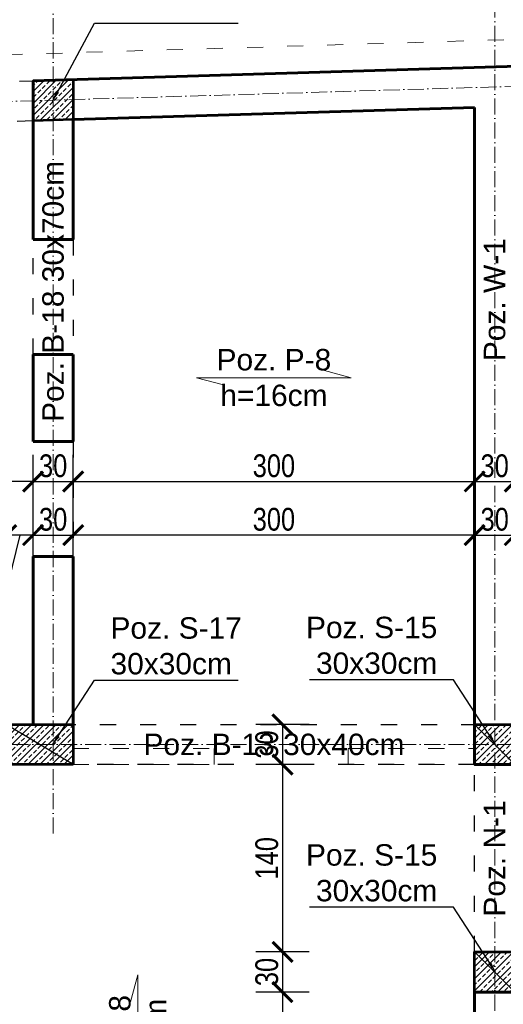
# Model space of a CAD drawing. Header units: inches. Extents: x 201967 to 338763, y -32705 to 30884.
# Tile 132 of 236: x 319279 to 319641, y 5927 to 6662. Entities that reach past the tile are written whole.
import ezdxf

# ---------------------------------------------------------------- set-up
doc = ezdxf.new("R2010")
doc.units = ezdxf.units.IN
doc.header["$MEASUREMENT"] = 0
doc.linetypes.add('ACAD_ISO03W100', pattern=[30, 12, -18])
doc.linetypes.add('ACAD_ISO10W100', pattern=[18, 12, -3, 0, -3])
for name, color, linetype, lineweight in [('01 a1 KONSTRUKCJA żelebet', 200, 'Continuous', 53), ('01 b KONSTRUKCJA belki', 92, 'ACAD_ISO03W100', 30), ('01h1 KONSTRUKCJA pozycje stropy', 253, 'Continuous', 13), ('01h2 KONSTRUKCJA pozycje belki', 254, 'Continuous', 13), ('01h3 KONSTRUKCJA pozycje słupy', 252, 'Continuous', 13), ('02 b ściany dziłowe cienkie', 6, 'ACAD_ISO03W100', 13), ('11 OSIE ściany', 2, 'ACAD_ISO10W100', 5), ('90 WYMIAR', 155, 'Continuous', 9), ('_proj_SCHODY', 2, 'Continuous', 9), ('MURY konstrukcyjne', 70, 'Continuous', 60)]:
    doc.layers.add(name, color=color, linetype=linetype, lineweight=lineweight)
doc.styles.add('100 arial', font='arial.ttf', dxfattribs={"width": 0.8, "height": 17})
doc.styles.add('arialcce', font='arial.ttf')
doc.styles.add('OPIS', font='arial.ttf')
doc.styles.add('RomanS', font='romans.shx')
doc.dimstyles.new('100', dxfattribs={"dimscale": 10, "dimtxt": 17, "dimasz": 1.5, "dimexe": 2, "dimexo": 2, "dimgap": 0.3, "dimtad": 1, "dimdec": 1, "dimrnd": 0.5, "dimdsep": 46, "dimtxsty": '100 arial', "dimblk": 'ARCHTICK', "dimcen": 10, "dimclrd": 256, "dimclre": 256, "dimclrt": 256, "dimadec": 0, "dimazin": 0, "dimtfac": 1, "dimtdec": 1, "dimtix": 1, "dimtmove": 1, "dimatfit": 3, "dimfxl": 2, "dimfxlon": 1, "dimtolj": 1, "dimarcsym": 0})
doc.dimstyles.new('DIM100txt12', dxfattribs={"dimtxt": 12, "dimasz": 1.05, "dimexe": 0, "dimexo": 8, "dimgap": 4, "dimtad": 1, "dimdec": 7, "dimrnd": 0.5, "dimdsep": 46, "dimtxsty": 'RomanS', "dimblk1": 'DIM', "dimblk2": 'DIM', "dimsah": 1, "dimcen": 0.09, "dimse1": 1, "dimse2": 1, "dimclrt": 256, "dimadec": 1, "dimazin": 0, "dimtfac": 1, "dimtdec": 7, "dimtix": 1, "dimtofl": 0, "dimtmove": 2, "dimatfit": 3, "dimfxl": 1, "dimtolj": 1, "dimtzin": 0, "dimarcsym": 0})
pattern_1 = [(45, (0, -25), (-4.490128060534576, 4.490128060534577), []), (45, (4.490130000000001, -25), (-4.490128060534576, 4.490128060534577), [3.175, -1.5875])]

# ---------------------------------------------------------------- blocks, each defined once
blk = doc.blocks.new('1 osie 1 część BPPZ')
at = {"layer": '11 OSIE ściany'}
for p, q in [((-1667.399999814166, 163.500971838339), (-1667.399999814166, 870.0009718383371)), ((-1337.399999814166, -529.999028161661), (-1337.399999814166, 870.0009718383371)), ((-2017.399999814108, 700.9469548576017), (-907.3999998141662, 734.2427557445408)), ((-907.3999998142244, 230.0009718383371), (-4101.782290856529, 230.0009718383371))]:
    blk.add_line(p, q, dxfattribs=at)
blk = doc.blocks.new('*U1121')
at = {"lineweight": 5, "ltscale": 0.25}
h = blk.add_hatch(dxfattribs=at)
h.set_pattern_fill('ANSI33', color=5, style=0)
h.set_pattern_definition(pattern_1)
h.paths.add_polyline_path([(0, 0), (-7.105427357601e-16, -30), (30, -30), (30, 0)])
blk.add_lwpolyline([(0, 0), (-7.105427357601e-16, -30), (30, -30), (30, 0)], close=True)
at = {"layer": 'Defpoints'}
blk.add_line((0, 0), (30, -30), dxfattribs=at)
blk = doc.blocks.new('*U1126')
at = {"lineweight": 5, "ltscale": 0.25}
h = blk.add_hatch(dxfattribs=at)
h.set_pattern_fill('ANSI33', color=5, style=0)
h.set_pattern_definition(pattern_1)
h.paths.add_polyline_path([(0, 0), (-3.552713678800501e-15, -50), (30, -50), (30, 0)])
blk.add_lwpolyline([(0, 0), (-3.552713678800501e-15, -50), (30, -50), (30, 0)], close=True)
at = {"layer": 'Defpoints'}
blk.add_line((0, 0), (30, -50), dxfattribs=at)
blk = doc.blocks.new('1 słupy parter rozbudowa 2')
at = {"lineweight": 5, "ltscale": 0.25}
h = blk.add_hatch(dxfattribs=at)
h.set_pattern_fill('ANSI33', color=5, style=0)
h.set_pattern_definition([(45, (-286948.7780588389, -7022.003018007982), (-4.490128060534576, 4.490128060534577), []), (45, (-286944.2879288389, -7022.003018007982), (-4.490128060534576, 4.490128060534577), [3.175, -1.5875])])
h.paths.add_polyline_path([(2349.999999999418, 466.8878533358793), (2319.999999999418, 466.0014603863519), (2319.999999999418, 496.0014603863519), (2349.999999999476, 496.9013468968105)])
at = {"layer": '01 a1 KONSTRUKCJA żelebet'}
blk.add_lwpolyline([(2349.999999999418, 466.8878533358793), (2319.999999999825, 465.9879668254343), (2319.999999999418, 496.0014603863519), (2349.999999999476, 496.9013468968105)], close=True, dxfattribs=at)
at = {"layer": '01 a1 KONSTRUKCJA żelebet', "xscale": -1, "rotation": 270}
for name, p in [('*U1126', (2350.000000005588, -15)), ('*U1121', (2679.999999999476, -15)), ('*U1121', (2680.000000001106, -184.956643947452))]:
    blk.add_blockref(name, p, dxfattribs=at)
blk = doc.blocks.new('DIM')
for p, q in [((7.275957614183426e-12, -13.00000000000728), (7.275957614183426e-12, 12.99999999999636)), ((8.000000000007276, -7.275957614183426e-12), (-7.999999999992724, -7.275957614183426e-12))]:
    blk.add_line(p, q)
at = {"const_width": 1.714285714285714}
blk.add_lwpolyline([(5.714285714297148, 5.714285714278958), (-5.71428571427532, -5.71428571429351)], dxfattribs=at)
blk = doc.blocks.new('_ARCHTICK')
at = {"color": 0, "linetype": 'ByBlock', "const_width": 0.15}
blk.add_lwpolyline([(-0.5, -0.5), (0.5, 0.5)], dxfattribs=at)
blk = doc.blocks.new('*D1697')
at = {"layer": '90 WYMIAR', "lineweight": -2, "transparency": 16777216}
for p, q in [((319619.1205437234, 6257.376199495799), (319619.1205437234, 6297.376199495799)), ((319649.120543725, 6257.376199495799), (319649.120543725, 6297.376199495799)), ((319619.1205437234, 6277.376199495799), (319649.120543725, 6277.376199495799))]:
    blk.add_line(p, q, dxfattribs=at)
at = {"layer": 'Defpoints', "color": 0, "transparency": 16777216}
for p in [(319649.120543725, 6277.376199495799), (319619.1205437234, 6135.870251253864), (319649.120543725, 6135.870251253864)]:
    blk.add_point(p, dxfattribs=at)
at = {"layer": '90 WYMIAR', "lineweight": -2, "transparency": 16777216, "xscale": 15, "yscale": 15, "zscale": 15, "rotation": 180}
blk.add_blockref('_ARCHTICK', (319619.1205437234, 6277.376199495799), dxfattribs=at)
at = {"layer": '90 WYMIAR', "lineweight": -2, "transparency": 16777216, "xscale": 15, "yscale": 15, "zscale": 15}
blk.add_blockref('_ARCHTICK', (319649.120543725, 6277.376199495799), dxfattribs=at)
at = {"layer": '90 WYMIAR', "transparency": 16777216, "insert": (319634.1205437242, 6289.061738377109), "char_height": 17, "attachment_point": 5, "style": '100 arial'}
blk.add_mtext('\\A1;30', dxfattribs=at)
blk = doc.blocks.new('*D1700')
at = {"layer": '90 WYMIAR', "lineweight": -2, "transparency": 16777216}
for p, q in [((319319.1205437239, 6257.376199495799), (319319.1205437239, 6297.376199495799)), ((319619.1205437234, 6257.376199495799), (319619.1205437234, 6297.376199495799)), ((319619.1205437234, 6277.376199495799), (319319.1205437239, 6277.376199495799))]:
    blk.add_line(p, q, dxfattribs=at)
at = {"layer": 'Defpoints', "color": 0, "transparency": 16777216}
for p in [(319319.1205437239, 6277.376199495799), (319319.1205437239, 6135.870251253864), (319619.1205437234, 6135.870251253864)]:
    blk.add_point(p, dxfattribs=at)
at = {"layer": '90 WYMIAR', "lineweight": -2, "transparency": 16777216, "xscale": 15, "yscale": 15, "zscale": 15, "rotation": 180}
blk.add_blockref('_ARCHTICK', (319319.1205437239, 6277.376199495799), dxfattribs=at)
at = {"layer": '90 WYMIAR', "lineweight": -2, "transparency": 16777216, "xscale": 15, "yscale": 15, "zscale": 15}
blk.add_blockref('_ARCHTICK', (319619.1205437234, 6277.376199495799), dxfattribs=at)
at = {"layer": '90 WYMIAR', "transparency": 16777216, "insert": (319469.1205437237, 6289.061738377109), "char_height": 17, "attachment_point": 5, "style": '100 arial'}
blk.add_mtext('\\A1;300', dxfattribs=at)
blk = doc.blocks.new('*D1701')
at = {"layer": '90 WYMIAR', "lineweight": -2, "transparency": 16777216}
for p, q in [((319269.1205437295, 6257.376199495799), (319269.1205437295, 6297.376199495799)), ((319289.1205437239, 6257.376199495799), (319289.1205437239, 6297.376199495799)), ((319289.1205437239, 6277.376199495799), (319269.1205437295, 6277.376199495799)), ((319279.1205437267, 6277.376199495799), (319270.6305078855, 6241.781529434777)), ((319270.6305078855, 6241.781529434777), (319244.9633864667, 6241.781529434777))]:
    blk.add_line(p, q, dxfattribs=at)
at = {"layer": 'Defpoints', "color": 0, "transparency": 16777216}
for p in [(319269.1205437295, 6277.376199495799), (319269.1205437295, 6135.870251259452), (319289.1205437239, 6135.870251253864)]:
    blk.add_point(p, dxfattribs=at)
at = {"layer": '90 WYMIAR', "lineweight": -2, "transparency": 16777216, "xscale": 15, "yscale": 15, "zscale": 15, "rotation": 180}
blk.add_blockref('_ARCHTICK', (319269.1205437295, 6277.376199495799), dxfattribs=at)
at = {"layer": '90 WYMIAR', "lineweight": -2, "transparency": 16777216, "xscale": 15, "yscale": 15, "zscale": 15}
blk.add_blockref('_ARCHTICK', (319289.1205437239, 6277.376199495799), dxfattribs=at)
at = {"layer": '90 WYMIAR', "transparency": 16777216, "insert": (319257.796947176, 6253.461270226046), "char_height": 17, "attachment_point": 5, "style": '100 arial'}
blk.add_mtext('\\A1;20', dxfattribs=at)
blk = doc.blocks.new('*D1724')
at = {"layer": '90 WYMIAR', "lineweight": -2, "transparency": 16777216}
for p, q in [((319319.1205437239, 6297.376199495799), (319319.1205437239, 6337.376199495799)), ((319619.1205437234, 6297.376199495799), (319619.1205437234, 6337.376199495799)), ((319319.1205437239, 6317.376199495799), (319619.1205437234, 6317.376199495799))]:
    blk.add_line(p, q, dxfattribs=at)
at = {"layer": 'Defpoints', "color": 0, "transparency": 16777216}
for p in [(319619.1205437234, 6317.376199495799), (319319.1205437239, 6135.870251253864), (319619.1205437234, 6135.870251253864)]:
    blk.add_point(p, dxfattribs=at)
at = {"layer": '90 WYMIAR', "lineweight": -2, "transparency": 16777216, "xscale": 15, "yscale": 15, "zscale": 15, "rotation": 180}
blk.add_blockref('_ARCHTICK', (319319.1205437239, 6317.376199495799), dxfattribs=at)
at = {"layer": '90 WYMIAR', "lineweight": -2, "transparency": 16777216, "xscale": 15, "yscale": 15, "zscale": 15}
blk.add_blockref('_ARCHTICK', (319619.1205437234, 6317.376199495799), dxfattribs=at)
at = {"layer": '90 WYMIAR', "transparency": 16777216, "insert": (319469.1205437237, 6329.061738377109), "char_height": 17, "attachment_point": 5, "style": '100 arial'}
blk.add_mtext('\\A1;300', dxfattribs=at)
blk = doc.blocks.new('*D1725')
at = {"layer": '90 WYMIAR', "lineweight": -2, "transparency": 16777216}
for p, q in [((319619.1205437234, 6297.376199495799), (319619.1205437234, 6337.376199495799)), ((319649.1205437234, 6297.376199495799), (319649.1205437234, 6337.376199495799)), ((319619.1205437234, 6317.376199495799), (319649.1205437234, 6317.376199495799))]:
    blk.add_line(p, q, dxfattribs=at)
at = {"layer": 'Defpoints', "color": 0, "transparency": 16777216}
for p in [(319649.1205437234, 6317.376199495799), (319619.1205437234, 6135.870251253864), (319649.1205437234, 6135.870251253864)]:
    blk.add_point(p, dxfattribs=at)
at = {"layer": '90 WYMIAR', "lineweight": -2, "transparency": 16777216, "xscale": 15, "yscale": 15, "zscale": 15, "rotation": 180}
blk.add_blockref('_ARCHTICK', (319619.1205437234, 6317.376199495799), dxfattribs=at)
at = {"layer": '90 WYMIAR', "lineweight": -2, "transparency": 16777216, "xscale": 15, "yscale": 15, "zscale": 15}
blk.add_blockref('_ARCHTICK', (319649.1205437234, 6317.376199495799), dxfattribs=at)
at = {"layer": '90 WYMIAR', "transparency": 16777216, "insert": (319634.1205437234, 6329.061738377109), "char_height": 17, "attachment_point": 5, "style": '100 arial'}
blk.add_mtext('\\A1;30', dxfattribs=at)
blk = doc.blocks.new('*D1873')
at = {"layer": '90 WYMIAR', "lineweight": -2, "transparency": 16777216}
for p, q in [((319289.1205437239, 6257.376199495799), (319289.1205437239, 6297.376199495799)), ((319319.1205437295, 6257.376199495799), (319319.1205437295, 6297.376199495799)), ((319289.1205437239, 6277.376199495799), (319319.1205437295, 6277.376199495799))]:
    blk.add_line(p, q, dxfattribs=at)
at = {"layer": 'Defpoints', "color": 0, "transparency": 16777216}
for p in [(319319.1205437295, 6277.376199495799), (319289.1205437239, 6135.870251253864), (319319.1205437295, 6135.87018859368)]:
    blk.add_point(p, dxfattribs=at)
at = {"layer": '90 WYMIAR', "lineweight": -2, "transparency": 16777216, "xscale": 15, "yscale": 15, "zscale": 15, "rotation": 180}
blk.add_blockref('_ARCHTICK', (319289.1205437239, 6277.376199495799), dxfattribs=at)
at = {"layer": '90 WYMIAR', "lineweight": -2, "transparency": 16777216, "xscale": 15, "yscale": 15, "zscale": 15}
blk.add_blockref('_ARCHTICK', (319319.1205437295, 6277.376199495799), dxfattribs=at)
at = {"layer": '90 WYMIAR', "transparency": 16777216, "insert": (319304.1205437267, 6289.061738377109), "char_height": 17, "attachment_point": 5, "style": '100 arial'}
blk.add_mtext('\\A1;30', dxfattribs=at)
blk = doc.blocks.new('*D1874')
at = {"layer": '90 WYMIAR', "lineweight": -2, "transparency": 16777216}
for p, q in [((319289.1205437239, 6297.376199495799), (319289.1205437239, 6337.376199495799)), ((319319.1205437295, 6297.376199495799), (319319.1205437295, 6337.376199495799)), ((319289.1205437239, 6317.376199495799), (319319.1205437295, 6317.376199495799))]:
    blk.add_line(p, q, dxfattribs=at)
at = {"layer": 'Defpoints', "color": 0, "transparency": 16777216}
for p in [(319319.1205437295, 6317.376199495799), (319289.1205437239, 6135.870251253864), (319319.1205437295, 6135.870251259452)]:
    blk.add_point(p, dxfattribs=at)
at = {"layer": '90 WYMIAR', "lineweight": -2, "transparency": 16777216, "xscale": 15, "yscale": 15, "zscale": 15, "rotation": 180}
blk.add_blockref('_ARCHTICK', (319289.1205437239, 6317.376199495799), dxfattribs=at)
at = {"layer": '90 WYMIAR', "lineweight": -2, "transparency": 16777216, "xscale": 15, "yscale": 15, "zscale": 15}
blk.add_blockref('_ARCHTICK', (319319.1205437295, 6317.376199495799), dxfattribs=at)
at = {"layer": '90 WYMIAR', "transparency": 16777216, "insert": (319304.1205437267, 6329.061738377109), "char_height": 17, "attachment_point": 5, "style": '100 arial'}
blk.add_mtext('\\A1;30', dxfattribs=at)
blk = doc.blocks.new('*D1875')
at = {"layer": '90 WYMIAR', "lineweight": -2, "transparency": 16777216}
for p, q in [((319069.120544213, 6297.376199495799), (319069.120544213, 6337.376199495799)), ((319289.1205437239, 6297.376199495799), (319289.1205437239, 6337.376199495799)), ((319289.1205437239, 6317.376199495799), (319069.120544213, 6317.376199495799))]:
    blk.add_line(p, q, dxfattribs=at)
at = {"layer": 'Defpoints', "color": 0, "transparency": 16777216}
for p in [(319069.120544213, 6317.376199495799), (319069.120544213, 6135.870188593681), (319289.1205437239, 6135.870251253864)]:
    blk.add_point(p, dxfattribs=at)
at = {"layer": '90 WYMIAR', "lineweight": -2, "transparency": 16777216, "xscale": 15, "yscale": 15, "zscale": 15, "rotation": 180}
blk.add_blockref('_ARCHTICK', (319069.120544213, 6317.376199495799), dxfattribs=at)
at = {"layer": '90 WYMIAR', "lineweight": -2, "transparency": 16777216, "xscale": 15, "yscale": 15, "zscale": 15}
blk.add_blockref('_ARCHTICK', (319289.1205437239, 6317.376199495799), dxfattribs=at)
at = {"layer": '90 WYMIAR', "transparency": 16777216, "insert": (319179.1205439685, 6329.055940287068), "char_height": 17, "attachment_point": 5, "style": '100 arial'}
blk.add_mtext('\\A1;220', dxfattribs=at)
blk = doc.blocks.new('*D1953')
at = {"layer": '90 WYMIAR', "lineweight": -2, "transparency": 16777216}
for p, q in [((319495.5445013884, 6135.870251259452), (319455.5445013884, 6135.870251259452)), ((319475.5445013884, 6135.870251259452), (319475.5445013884, 6105.870251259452)), ((319495.5445013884, 6105.870251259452), (319455.5445013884, 6105.870251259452))]:
    blk.add_line(p, q, dxfattribs=at)
at = {"layer": 'Defpoints', "color": 0, "transparency": 16777216}
for p in [(319619.120543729, 6135.870251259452), (319475.5445013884, 6105.870251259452), (319619.120543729, 6105.870251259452)]:
    blk.add_point(p, dxfattribs=at)
at = {"layer": '90 WYMIAR', "lineweight": -2, "transparency": 16777216, "xscale": 15, "yscale": 15, "zscale": 15}
for p, rotation in [((319475.5445013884, 6135.870251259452), 90), ((319475.5445013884, 6105.870251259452), 270)]:
    blk.add_blockref('_ARCHTICK', p, dxfattribs=dict(at, rotation=rotation))
at = {"layer": '90 WYMIAR', "transparency": 16777216, "insert": (319463.8589625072, 6120.870251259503), "char_height": 17, "attachment_point": 5, "rotation": 90, "style": '100 arial'}
blk.add_mtext('\\A1;30', dxfattribs=at)
blk = doc.blocks.new('*D1954')
at = {"layer": '90 WYMIAR', "lineweight": -2, "transparency": 16777216}
for p, q in [((319495.5445013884, 6105.870251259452), (319455.5445013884, 6105.870251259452)), ((319475.5445013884, 6105.870251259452), (319475.5445013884, 5965.913607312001)), ((319495.5445013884, 5965.913607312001), (319455.5445013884, 5965.913607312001))]:
    blk.add_line(p, q, dxfattribs=at)
at = {"layer": 'Defpoints', "color": 0, "transparency": 16777216}
for p in [(319619.120543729, 6105.870251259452), (319475.5445013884, 5965.913607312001), (319619.1205437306, 5965.913607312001)]:
    blk.add_point(p, dxfattribs=at)
at = {"layer": '90 WYMIAR', "lineweight": -2, "transparency": 16777216, "xscale": 15, "yscale": 15, "zscale": 15}
for p, rotation in [((319475.5445013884, 6105.870251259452), 90), ((319475.5445013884, 5965.913607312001), 270)]:
    blk.add_blockref('_ARCHTICK', p, dxfattribs=dict(at, rotation=rotation))
at = {"layer": '90 WYMIAR', "transparency": 16777216, "insert": (319463.8647605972, 6035.891929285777), "char_height": 17, "attachment_point": 5, "rotation": 90, "style": '100 arial'}
blk.add_mtext('\\A1;140', dxfattribs=at)
blk = doc.blocks.new('*D1955')
at = {"layer": '90 WYMIAR', "lineweight": -2, "transparency": 16777216}
for p, q in [((319495.5445013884, 5965.913607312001), (319455.5445013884, 5965.913607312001)), ((319475.5445013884, 5965.913607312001), (319475.5445013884, 5935.913607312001)), ((319495.5445013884, 5935.913607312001), (319455.5445013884, 5935.913607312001))]:
    blk.add_line(p, q, dxfattribs=at)
at = {"layer": 'Defpoints', "color": 0, "transparency": 16777216}
for p in [(319619.1205437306, 5965.913607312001), (319475.5445013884, 5935.913607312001), (319619.1205437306, 5935.913607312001)]:
    blk.add_point(p, dxfattribs=at)
at = {"layer": '90 WYMIAR', "lineweight": -2, "transparency": 16777216, "xscale": 15, "yscale": 15, "zscale": 15}
for p, rotation in [((319475.5445013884, 5965.913607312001), 90), ((319475.5445013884, 5935.913607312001), 270)]:
    blk.add_blockref('_ARCHTICK', p, dxfattribs=dict(at, rotation=rotation))
at = {"layer": '90 WYMIAR', "transparency": 16777216, "insert": (319463.8589625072, 5950.913607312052), "char_height": 17, "attachment_point": 5, "rotation": 90, "style": '100 arial'}
blk.add_mtext('\\A1;30', dxfattribs=at)
blk = doc.blocks.new('*D1956')
at = {"layer": '90 WYMIAR', "lineweight": -2, "transparency": 16777216}
for p, q in [((319495.5445013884, 5935.913607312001), (319455.5445013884, 5935.913607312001)), ((319475.5445013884, 5935.913607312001), (319475.5445013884, 5655.870186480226)), ((319495.5445013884, 5655.870186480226), (319455.5445013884, 5655.870186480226))]:
    blk.add_line(p, q, dxfattribs=at)
at = {"layer": 'Defpoints', "color": 0, "transparency": 16777216}
for p in [(319619.1205437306, 5935.913607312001), (319475.5445013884, 5655.870186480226), (319619.1205437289, 5655.870186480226)]:
    blk.add_point(p, dxfattribs=at)
at = {"layer": '90 WYMIAR', "lineweight": -2, "transparency": 16777216, "xscale": 15, "yscale": 15, "zscale": 15}
for p, rotation in [((319475.5445013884, 5935.913607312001), 90), ((319475.5445013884, 5655.870186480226), 270)]:
    blk.add_blockref('_ARCHTICK', p, dxfattribs=dict(at, rotation=rotation))
at = {"layer": '90 WYMIAR', "transparency": 16777216, "insert": (319463.8647605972, 5795.891896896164), "char_height": 17, "attachment_point": 5, "rotation": 90, "style": '100 arial'}
blk.add_mtext('\\A1;280', dxfattribs=at)

msp = doc.modelspace()

# ---------------------------------------------------------------- linework, layer by layer
at = {"layer": '01 b KONSTRUKCJA belki'}
for p, q in [((319069.1205437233, 6610.272543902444), (319289.1205437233, 6616.871711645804)), ((319319.1205437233, 6587.758104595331), (319069.1205437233, 6580.259050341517))]:
    msp.add_line(p, q, dxfattribs=at)
for points in [[(319319.1205437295, 6412.259050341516), (319289.1205437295, 6412.259050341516), (319289.1205437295, 6498.259050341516), (319319.1205437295, 6498.259050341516)], [(319319.1205437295, 6261.259050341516), (319289.1205437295, 6261.259050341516), (319289.1205437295, 6347.259050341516), (319319.1205437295, 6347.259050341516)], [(319619.1205437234, 6105.870251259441), (319069.120544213, 6105.870251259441), (319069.120544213, 6135.870188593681), (319619.1205437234, 6135.870188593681)], [(319649.120543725, 5965.913607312), (319619.1205437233, 5965.913607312), (319619.1205437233, 6105.870251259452), (319649.120543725, 6105.870251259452)]]:
    msp.add_lwpolyline(points, close=True, dxfattribs=at)
at = {"layer": '01h1 KONSTRUKCJA pozycje stropy'}
for points in [[(319431.4118985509, 6389.548385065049), (319411.2522618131, 6394.978040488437), (319526.9888256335, 6394.978040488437), (319506.8291888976, 6400.407695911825)], [(319372.8096892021, 5853.161541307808), (319367.3800337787, 5833.001904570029), (319367.3800337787, 5948.738468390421), (319361.9503783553, 5928.578831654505)]]:
    msp.add_lwpolyline(points, dxfattribs=at)
at = {"layer": '02 b ściany dziłowe cienkie'}
for p, q in [((319318.7780588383, 6117.870251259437), (319424.5377378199, 6117.870251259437)), ((319424.5377378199, 6105.870251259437), (319424.5377378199, 6117.870251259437)), ((319524.5377378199, 6117.870251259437), (319619.1205437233, 6117.870251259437)), ((319524.53773782, 6105.870251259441), (319524.5377378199, 6117.870251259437)), ((319318.7780588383, 6105.870251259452), (319424.5377378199, 6105.870251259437)), ((319524.53773782, 6105.870251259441), (319619.1205437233, 6105.870251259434))]:
    msp.add_line(p, q, dxfattribs=at)
at = {"layer": '_proj_SCHODY', "color": 2, "linetype": 'ACAD_ISO03W100'}
msp.add_lwpolyline([(316934.7382526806, 6155.870188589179), (319269.1205437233, 6155.870188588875), (319269.1205437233, 6636.280783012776), (319999.1205437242, 6658.178021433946), (319999.1205437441, 5925.913607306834), (321822.9710552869, 5925.870247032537), (322125.462138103, 4378.571814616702), (322125.4667548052, 3215.475170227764), (320936.5205435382, 3215.470450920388), (320936.7382526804, 4061.870249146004), (319670.7382526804, 4061.870400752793), (319670.7457617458, 4159.870246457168), (316934.7382526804, 4159.870249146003)], close=True, dxfattribs=at)
at = {"layer": 'MURY konstrukcyjne'}
for p, q in [((319289.1205437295, 6616.871713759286), (319979.1205437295, 6637.569103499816)), ((319289.1205437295, 6498.259050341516), (319289.1205437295, 6616.871713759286)), ((319319.1205437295, 6587.75810670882), (319619.1205437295, 6596.756971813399)), ((319619.1205437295, 6105.870251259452), (319619.1205437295, 6596.756971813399)), ((319319.1205437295, 6498.259050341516), (319319.1205437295, 6587.75810670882)), ((319289.1205437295, 6498.259050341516), (319319.1205437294, 6498.259050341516)), ((319289.1205437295, 6347.259050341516), (319289.1205437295, 6412.259050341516)), ((319289.1205437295, 6412.259050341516), (319319.1205437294, 6412.259050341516)), ((319319.1205437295, 6347.259050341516), (319319.1205437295, 6412.259050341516)), ((319289.1205437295, 6347.259050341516), (319319.1205437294, 6347.259050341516)), ((319289.1205437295, 6135.87018859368), (319289.1205437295, 6261.259050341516)), ((319289.1205437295, 6261.259050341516), (319319.1205437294, 6261.259050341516)), ((319319.1205437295, 6135.87018859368), (319319.1205437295, 6261.259050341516)), ((319619.1205437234, 6105.870251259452), (319649.1205437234, 6105.870251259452))]:
    msp.add_line(p, q, dxfattribs=at)
msp.add_lwpolyline([(319649.1205437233, 5655.870186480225), (319619.120543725, 5655.870186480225), (319619.120543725, 5935.913607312), (319649.1205437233, 5935.913607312)], close=True, dxfattribs=at)

# ---------------------------------------------------------------- block references
at = {"layer": '01 a1 KONSTRUKCJA żelebet'}
msp.add_blockref('1 słupy parter rozbudowa 2', (316969.1205437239, 6120.870251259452), dxfattribs=at)
at = {"layer": '11 OSIE ściany'}
msp.add_blockref('1 osie 1 część BPPZ', (320971.5205435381, 5890.869279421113), dxfattribs=at)

# ---------------------------------------------------------------- texts
at = {"layer": '01h1 KONSTRUKCJA pozycje stropy', "insert": (319469.1205437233, 6394.978040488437), "char_height": 16, "attachment_point": 5, "style": 'arialcce'}
msp.add_mtext('Poz. P-8\\Ph=16cm', dxfattribs=at)
at = {"layer": '01h1 KONSTRUKCJA pozycje stropy', "insert": (319367.3800337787, 5890.870186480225), "char_height": 16, "attachment_point": 5, "rotation": 90.00000000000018, "style": 'arialcce'}
msp.add_mtext('Poz. P-8\\Ph=16cm', dxfattribs=at)
at = {"layer": '01h2 KONSTRUKCJA pozycje belki', "char_height": 16, "attachment_point": 5, "style": 'OPIS'}
for s, insert, rotation in [('Poz. B-18 30x70cm', (319304.1205437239, 6459.436967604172), 89.99999999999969), ('Poz. W-1', (319634.120543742, 6453.265881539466), 89.99999999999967), ('Poz. N-1', (319634.1205437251, 6035.754408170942), 89.99999999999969)]:
    msp.add_mtext(s, dxfattribs=dict(at, insert=insert, rotation=rotation))
at = {"layer": '01h2 KONSTRUKCJA pozycje belki', "insert": (319469.1796033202, 6120.87025125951), "char_height": 16, "attachment_point": 5, "style": 'OPIS'}
msp.add_mtext('Poz. B-13 30x40cm', dxfattribs=at)
at = {"layer": '01h3 KONSTRUKCJA pozycje słupy', "char_height": 16, "style": 'OPIS'}
for s, insert, attachment_point in [('Poz. S-17\\P30x30cm', (319347.0038371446, 6194.500193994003), 4), ('Poz. S-15\\P30x30cm', (319591.2498892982, 6194.889320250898), 6), ('Poz. S-15\\P30x30cm', (319591.2498892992, 6024.932676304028), 6)]:
    msp.add_mtext(s, dxfattribs=dict(at, insert=insert, attachment_point=attachment_point))

# ---------------------------------------------------------------- dimensions: what is measured, and where the dimension line sits
at = {"layer": '90 WYMIAR'}
for base, p1, p2, picture, middle in [((319069.120544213, 6317.376199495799), (319289.1205437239, 6135.870251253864), (319069.120544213, 6135.870188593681), '*D1875', (319179.1205439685, 6329.055940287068)), ((319319.1205437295, 6317.376199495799), (319289.1205437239, 6135.870251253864), (319319.1205437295, 6135.870251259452), '*D1874', (319304.1205437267, 6329.061738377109)), ((319619.1205437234, 6317.376199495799), (319319.1205437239, 6135.870251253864), (319619.1205437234, 6135.870251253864), '*D1724', (319469.1205437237, 6329.061738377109)), ((319649.1205437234, 6317.376199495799), (319619.1205437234, 6135.870251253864), (319649.1205437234, 6135.870251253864), '*D1725', (319634.1205437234, 6329.061738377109)), ((319319.1205437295, 6277.376199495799), (319289.1205437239, 6135.870251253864), (319319.1205437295, 6135.87018859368), '*D1873', (319304.1205437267, 6289.061738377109)), ((319319.1205437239, 6277.376199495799), (319619.1205437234, 6135.870251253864), (319319.1205437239, 6135.870251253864), '*D1700', (319469.1205437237, 6289.061738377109)), ((319649.120543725, 6277.376199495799), (319619.1205437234, 6135.870251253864), (319649.120543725, 6135.870251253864), '*D1697', (319634.1205437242, 6289.061738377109))]:
    dim = msp.add_linear_dim(base=base, p1=p1, p2=p2, dimstyle='100', dxfattribs=at)
    dim.commit()
    dim.dimension.update_dxf_attribs({"geometry": picture, "text_midpoint": middle})
dim = msp.add_linear_dim(base=(319269.1205437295, 6277.376199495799), p1=(319289.1205437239, 6135.870251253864), p2=(319269.1205437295, 6135.870251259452), dimstyle='100', dxfattribs=at)
dim.commit()
dim.dimension.update_dxf_attribs({"geometry": '*D1701', "text_midpoint": (319267.6305078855, 6241.781529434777), "dimtype": 160})
for base, p1, p2, picture, middle in [((319475.5445013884, 6105.870251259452), (319619.120543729, 6135.870251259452), (319619.120543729, 6105.870251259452), '*D1953', (319463.8589625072, 6120.870251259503)), ((319475.5445013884, 5965.913607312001), (319619.120543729, 6105.870251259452), (319619.1205437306, 5965.913607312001), '*D1954', (319463.8647605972, 6035.891929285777)), ((319475.5445013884, 5935.913607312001), (319619.1205437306, 5965.913607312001), (319619.1205437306, 5935.913607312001), '*D1955', (319463.8589625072, 5950.913607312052)), ((319475.5445013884, 5655.870186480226), (319619.1205437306, 5935.913607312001), (319619.1205437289, 5655.870186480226), '*D1956', (319463.8647605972, 5795.891896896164))]:
    dim = msp.add_linear_dim(base=base, p1=p1, p2=p2, angle=90, dimstyle='100', dxfattribs=at)
    dim.commit()
    dim.dimension.update_dxf_attribs({"geometry": picture, "text_midpoint": middle})

# ---------------------------------------------------------------- leaders
at = {"layer": '01h3 KONSTRUKCJA pozycje słupy', "annotation_type": 0, "has_hookline": 1}
for points, hookline_direction, text_width in [([(319303.5493981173, 6601.437214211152), (319335.0038371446, 6659.774162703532), (319343.0038371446, 6659.774162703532)], 0, 95.53069577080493), ([(319303.5493981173, 6120.5188616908), (319335.0038371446, 6168.85581018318), (319343.0038371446, 6168.85581018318)], 0, 95.41064120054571), ([(319634.7043283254, 6120.907987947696), (319603.2498892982, 6169.244936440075), (319595.2498892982, 6169.244936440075)], 1, 95.53069577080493), ([(319634.7043283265, 5950.951344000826), (319603.2498892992, 5999.288292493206), (319595.2498892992, 5999.288292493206)], 1, 95.53069577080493)]:
    msp.add_leader(points, dimstyle='DIM100txt12', override={"dimasz": 8, "dimgap": 4, "dimtad": 1}, dxfattribs=dict(at, hookline_direction=hookline_direction, text_width=text_width))

doc.saveas('drawing.dxf')
